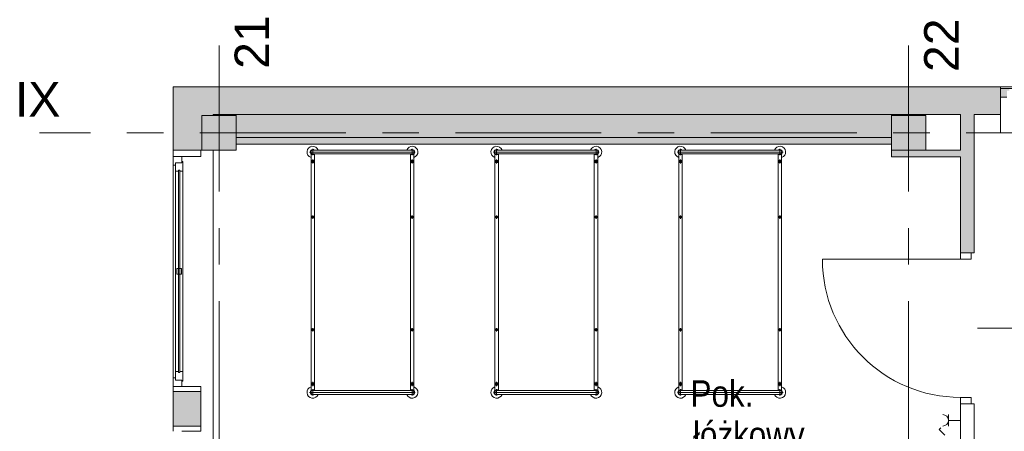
# Model space of a CAD drawing. Header units: centimetres. Extents: x -2424 to 1783, y 5 to 2907.
# Tile 28 of 99: x -1386 to -529, y 2549 to 2907. Entities that reach past the tile are written whole.
import ezdxf

# ---------------------------------------------------------------- set-up
doc = ezdxf.new("R2010")
doc.units = ezdxf.units.CM
doc.linetypes.add('Dash', pattern=[60, 30, -30])
doc.linetypes.add('Oś', pattern=[222.25, 127, -31.75, 31.75, -31.75])
for name, color, linetype, lineweight in [('A-AREA-IDEN', 2, 'Continuous', 13), ('A-DETL', 90, 'Continuous', 9), ('A-DETL-GENF', 92, 'Continuous', 9), ('A-DETL-MEDM', 33, 'Continuous', 13), ('A-DOOR', 31, 'Continuous', 13), ('A-GLAZ', 151, 'Continuous', 13), ('A-WALL', 113, 'Continuous', 13), ('E-ELEC-EQPM', 71, 'Continuous', 9), ('I-FURN', 30, 'Continuous', 9), ('S-COLS', 52, 'Continuous', 13), ('S-GRID', 1, 'Continuous', 13), ('S-GRID-IDEN', 1, 'Continuous', 13)]:
    doc.layers.add(name, color=color, linetype=linetype, lineweight=lineweight)
doc.layers.add('A-WALL-PATT', color=111, linetype='Continuous', lineweight=13, plot=False)
doc.styles.add('Arial_11', font='arial.ttf', dxfattribs={"width": 0.85, "height": 23})
doc.styles.add('Arial_7', font='arial.ttf', dxfattribs={"height": 30})

msp = doc.modelspace()

# ---------------------------------------------------------------- hatches: boundary and pattern name
at = {"layer": 'A-GLAZ', "lineweight": 9}
h = msp.add_hatch(color=251, dxfattribs=at)
h.paths.add_polyline_path([(-338.12, 2839.33), (-332.62, 2839.33), (-332.62, 2846.83), (-340.12, 2846.83), (-340.12, 2844.83), (-338.12, 2844.83)], flags=0)
h.paths.add_polyline_path([(-532.62, 2839.33), (-527.12, 2839.33), (-527.12, 2844.83), (-525.12, 2844.83), (-525.12, 2846.83), (-532.62, 2846.83)], flags=0)
at = {"layer": 'S-COLS', "lineweight": 9}
for points in [[(-1197.62, 2793.33), (-1197.62, 2823.33), (-1227.62, 2823.33), (-1227.62, 2793.33)], [(-597.62, 2793.33), (-597.62, 2823.33), (-627.62, 2823.33), (-627.62, 2793.33)]]:
    msp.add_hatch(color=251, dxfattribs=at).paths.add_polyline_path(points, flags=0)

# ---------------------------------------------------------------- linework, layer by layer
at = {"layer": 'A-DETL', "color": 251, "linetype": 'Dash', "lineweight": 9}
msp.add_open_spline([(-552.77, 2638.57), (-478.91, 2638.57), (-476.08, 2638.57), (-439.12, 2638.57), (-439.12, 2601.62), (-439.12, 2598.79), (-439.12, 2573.54), (-439.12, 1655.82), (-439.12, 1618.87), (-439.12, 1616.04), (-439.12, 1512.36), (-439.12, 1509.53), (-439.12, 1472.57), (-476.08, 1472.57), (-478.91, 1472.57), (-555.62, 1472.57)], degree=3, knots=[0, 0, 0, 0, 1.242892, 2.082132, 2.921372, 3.63261, 13.975949, 24.692511, 35.163852, 36.732804, 37.928533, 39.497485, 40.336725, 41.175965, 42.450024, 42.450024, 42.450024, 42.450024], dxfattribs=at)
at = {"layer": 'A-DETL-GENF', "color": 251, "lineweight": 9}
for p, q in [((-567.62, 2703.83), (-567.62, 2698.33)), ((-558.12, 2703.83), (-567.62, 2703.83)), ((-558.12, 2698.33), (-558.12, 2703.83)), ((-567.62, 2698.33), (-558.12, 2698.33)), ((-558.12, 2578.33), (-567.62, 2578.33)), ((-567.62, 2578.33), (-567.62, 2572.83)), ((-567.62, 2572.83), (-558.12, 2572.83)), ((-558.12, 2572.83), (-558.12, 2578.33))]:
    msp.add_line(p, q, dxfattribs=at)
at = {"layer": 'A-DETL-MEDM', "color": 251, "lineweight": 9}
for p, q in [((-567.62, 2698.33), (-567.62, 2703.83)), ((-567.62, 2703.83), (-558.12, 2703.83)), ((-558.12, 2703.83), (-558.12, 2698.33)), ((-558.12, 2698.33), (-567.62, 2698.33)), ((-558.12, 2578.33), (-567.62, 2578.33)), ((-567.62, 2578.33), (-567.62, 2572.83)), ((-567.62, 2572.83), (-558.12, 2572.83)), ((-558.12, 2572.83), (-558.12, 2578.33))]:
    msp.add_line(p, q, dxfattribs=at)
at = {"layer": 'A-DOOR', "color": 251, "lineweight": 9}
msp.add_line((-567.62, 2698.33), (-687.62, 2698.33), dxfattribs=at)
msp.add_arc((-567.62, 2698.33), 120, 180, 270, dxfattribs=at)
at = {"layer": 'A-GLAZ', "color": 251, "lineweight": 9}
for p, q in [((-525.12, 2846.83), (-532.62, 2846.83)), ((-532.62, 2846.83), (-532.62, 2839.33)), ((-532.62, 2846.83), (-332.62, 2846.83)), ((-532.62, 2839.33), (-527.12, 2839.33)), ((-532.62, 2810.33), (-532.62, 2824.33)), ((-532.62, 2808.33), (-532.62, 2810.33)), ((-532.62, 2808.33), (-332.62, 2808.33)), ((-1252.62, 2787.83), (-1245.12, 2787.83)), ((-1252.62, 2780.33), (-1252.62, 2787.83)), ((-1252.62, 2787.83), (-1252.62, 2587.83)), ((-1245.12, 2787.83), (-1245.12, 2782.33)), ((-1250.62, 2780.33), (-1252.62, 2780.33)), ((-1252.62, 2595.33), (-1252.62, 2780.33)), ((-1250.62, 2782.33), (-1245.12, 2782.33)), ((-1250.62, 2774.83), (-1250.62, 2782.33)), ((-1250.62, 2782.33), (-1250.62, 2780.33)), ((-1245.12, 2782.33), (-1250.62, 2782.33)), ((-1247.87, 2775.83), (-1246.87, 2775.83)), ((-1247.87, 2599.83), (-1247.87, 2775.83)), ((-1247.87, 2775.83), (-1247.87, 2774.83)), ((-1246.87, 2775.83), (-1247.87, 2775.83)), ((-1246.87, 2775.83), (-1246.87, 2599.83)), ((-1246.87, 2774.83), (-1246.87, 2775.83)), ((-1245.12, 2783.33), (-1244.12, 2783.33)), ((-1245.12, 2782.33), (-1245.12, 2783.33)), ((-1244.12, 2783.33), (-1244.12, 2774.83)), ((-1247.87, 2774.83), (-1250.62, 2774.83)), ((-1250.62, 2600.83), (-1250.62, 2774.83)), ((-1244.12, 2774.83), (-1246.87, 2774.83)), ((-1244.12, 2600.83), (-1244.12, 2774.83)), ((-1249.37, 2690.33), (-1245.37, 2690.33)), ((-1249.37, 2685.33), (-1249.37, 2690.33)), ((-1245.37, 2690.33), (-1245.37, 2685.33)), ((-1245.37, 2685.33), (-1249.37, 2685.33)), ((-1250.62, 2600.83), (-1247.87, 2600.83)), ((-1250.62, 2593.33), (-1250.62, 2600.83)), ((-1247.87, 2600.83), (-1247.87, 2599.83)), ((-1246.87, 2599.83), (-1247.87, 2599.83)), ((-1247.87, 2599.83), (-1246.87, 2599.83)), ((-1246.87, 2599.83), (-1246.87, 2600.83)), ((-1246.87, 2600.83), (-1244.12, 2600.83)), ((-1244.12, 2600.83), (-1244.12, 2592.33)), ((-1252.62, 2595.33), (-1250.62, 2595.33)), ((-1252.62, 2587.83), (-1252.62, 2595.33)), ((-1245.12, 2587.83), (-1252.62, 2587.83)), ((-1250.62, 2595.33), (-1250.62, 2593.33)), ((-1245.12, 2593.33), (-1250.62, 2593.33)), ((-1250.62, 2593.33), (-1245.12, 2593.33)), ((-1245.12, 2592.33), (-1245.12, 2593.33)), ((-1245.12, 2593.33), (-1245.12, 2587.83)), ((-1244.12, 2592.33), (-1245.12, 2592.33))]:
    msp.add_line(p, q, dxfattribs=at)
at = {"layer": 'A-WALL', "color": 251, "lineweight": 9}
for p, q in [((-1252.62, 2848.33), (-332.62, 2848.33)), ((-1252.62, 2848.33), (-1252.62, 2793.33)), ((-532.62, 2846.83), (-532.62, 2848.33)), ((-532.62, 2824.33), (-532.62, 2839.33)), ((-1217.62, 2824.33), (-567.62, 2824.33)), ((-1217.62, 2823.33), (-1217.62, 2824.33)), ((-1197.62, 2824.33), (-1197.62, 2823.33)), ((-627.62, 2823.33), (-627.62, 2824.33)), ((-567.62, 2793.33), (-567.62, 2824.33)), ((-555.62, 2703.83), (-555.62, 2824.33)), ((-532.62, 2824.33), (-555.62, 2824.33)), ((-1197.62, 2804.33), (-627.62, 2804.33)), ((-1252.62, 2793.33), (-1228.62, 2793.33)), ((-1252.62, 2793.33), (-1252.62, 2787.83)), ((-1228.62, 2793.33), (-1227.62, 2793.33)), ((-1228.62, 2787.83), (-1228.62, 2793.33)), ((-1217.62, 2793.33), (-1217.62, 2343.33)), ((-1197.62, 2798.33), (-627.62, 2798.33)), ((-627.62, 2793.33), (-627.62, 2787.33)), ((-567.62, 2793.33), (-597.62, 2793.33)), ((-1245.12, 2787.83), (-1228.62, 2787.83)), ((-627.62, 2787.33), (-567.62, 2787.33)), ((-567.62, 2703.83), (-567.62, 2787.33)), ((-558.12, 2703.83), (-555.62, 2703.83)), ((-1252.62, 2587.83), (-1252.62, 2583.33)), ((-1228.62, 2587.83), (-1245.12, 2587.83)), ((-1228.62, 2583.33), (-1228.62, 2587.83)), ((-1252.62, 2583.33), (-1252.62, 2553.33)), ((-1228.62, 2583.33), (-1252.62, 2583.33)), ((-1228.62, 2553.33), (-1228.62, 2583.33)), ((-567.62, 2572.83), (-567.62, 2482.83)), ((-555.62, 2572.83), (-558.12, 2572.83)), ((-555.62, 2482.83), (-555.62, 2572.83)), ((-1252.62, 2553.33), (-1228.62, 2553.33)), ((-1252.62, 2553.33), (-1252.62, 2548.83)), ((-1228.62, 2548.83), (-1228.62, 2553.33)), ((-1245.12, 2548.83), (-1228.62, 2548.83))]:
    msp.add_line(p, q, dxfattribs=at)
at = {"layer": 'A-WALL-PATT', "color": 251, "linetype": 'Continuous', "lineweight": 9, "extrusion": (0, 0, -1)}
for points in [[(1228.62, 2793.33), (1252.62, 2848.33), (1252.62, 2793.33)], [(1252.62, 2848.33), (1228.62, 2793.33), (1227.62, 2823.33)], [(1252.62, 2848.33), (1227.62, 2823.33), (1217.62, 2848.33)], [(1217.62, 2848.33), (1227.62, 2823.33), (1217.62, 2823.33)], [(719.15, 2824.33), (1217.62, 2848.33), (1217.62, 2824.33)], [(1217.62, 2848.33), (719.15, 2824.33), (567.62, 2848.33)], [(567.62, 2848.33), (719.15, 2824.33), (567.62, 2824.33)], [(567.62, 2824.33), (532.62, 2848.33), (567.62, 2848.33)], [(532.62, 2848.33), (567.62, 2824.33), (532.62, 2824.33)], [(1227.62, 2823.33), (1228.62, 2793.33), (1227.62, 2793.33)], [(719.15, 2804.33), (1197.62, 2824.33), (1197.62, 2804.33)], [(1197.62, 2824.33), (719.15, 2804.33), (627.62, 2824.33)], [(627.62, 2824.33), (719.15, 2804.33), (627.62, 2804.33)], [(567.62, 2815.31), (555.62, 2811.56), (567.62, 2824.33)], [(567.62, 2824.33), (555.62, 2811.56), (555.62, 2824.33)], [(555.62, 2811.56), (567.62, 2815.31), (567.62, 2811.56)], [(558.12, 2703.83), (567.62, 2811.56), (567.62, 2703.83)], [(567.62, 2811.56), (558.12, 2703.83), (555.62, 2811.56)], [(555.62, 2811.56), (558.12, 2703.83), (555.62, 2703.83)], [(1197.62, 2798.33), (627.62, 2804.33), (1197.62, 2804.33)], [(627.62, 2804.33), (1197.62, 2798.33), (719.15, 2798.33)], [(627.62, 2804.33), (719.15, 2798.33), (627.62, 2798.33)], [(567.62, 2787.33), (627.62, 2793.33), (627.62, 2787.33)], [(627.62, 2793.33), (567.62, 2787.33), (567.62, 2793.33)], [(1252.62, 2553.33), (1228.62, 2583.33), (1252.62, 2583.33)], [(1228.62, 2583.33), (1252.62, 2553.33), (1228.62, 2553.33)]]:
    msp.add_solid(points, dxfattribs=at)
at = {"layer": 'E-ELEC-EQPM', "color": 251, "lineweight": 9}
for p, q in [((-577.96, 2563.33), (-577.96, 2553.33)), ((-577.96, 2558.33), (-567.62, 2558.33)), ((-586.05, 2550.51), (-584.74, 2551.82)), ((-581.11, 2545.56), (-586.05, 2550.51))]:
    msp.add_line(p, q, dxfattribs=at)
msp.add_arc((-582.96, 2558.33), 5, 270, 90, dxfattribs=at)
at = {"layer": 'I-FURN', "color": 251, "lineweight": 9}
for p, q in [((-1131.12, 2788.9), (-1131.12, 2794.35)), ((-1131.12, 2793.33), (-1044.62, 2793.33)), ((-1044.62, 2788.9), (-1044.62, 2794.35)), ((-971.12, 2788.9), (-971.12, 2794.35)), ((-971.12, 2793.33), (-884.62, 2793.33)), ((-884.62, 2788.9), (-884.62, 2794.35)), ((-811.12, 2788.9), (-811.12, 2794.35)), ((-811.12, 2793.33), (-724.62, 2793.33)), ((-724.62, 2788.9), (-724.62, 2794.35)), ((-1133.85, 2791.63), (-1041.9, 2791.63)), ((-1132.62, 2789.98), (-1132.62, 2584.27)), ((-1131.12, 2789.93), (-1044.62, 2789.93)), ((-1131.12, 2781.73), (-1131.12, 2785.23)), ((-1129.62, 2584.33), (-1129.62, 2789.98)), ((-1046.12, 2584.27), (-1046.12, 2789.93)), ((-1044.62, 2781.73), (-1044.62, 2785.23)), ((-1043.12, 2789.98), (-1043.12, 2584.27)), ((-973.85, 2791.63), (-881.9, 2791.63)), ((-972.62, 2789.98), (-972.62, 2584.27)), ((-971.12, 2789.93), (-884.62, 2789.93)), ((-971.12, 2781.73), (-971.12, 2785.23)), ((-969.62, 2584.33), (-969.62, 2789.98)), ((-886.12, 2584.27), (-886.12, 2789.93)), ((-884.62, 2781.73), (-884.62, 2785.23)), ((-883.12, 2789.98), (-883.12, 2584.27)), ((-813.85, 2791.63), (-721.9, 2791.63)), ((-812.62, 2789.98), (-812.62, 2584.27)), ((-811.12, 2789.93), (-724.62, 2789.93)), ((-811.12, 2781.73), (-811.12, 2785.23)), ((-809.62, 2584.33), (-809.62, 2789.98)), ((-726.12, 2584.27), (-726.12, 2789.93)), ((-724.62, 2781.73), (-724.62, 2785.23)), ((-723.12, 2789.98), (-723.12, 2584.27)), ((-1132.87, 2783.48), (-1129.37, 2783.48)), ((-1042.87, 2783.48), (-1046.37, 2783.48)), ((-972.87, 2783.48), (-969.37, 2783.48)), ((-882.87, 2783.48), (-886.37, 2783.48)), ((-812.87, 2783.48), (-809.37, 2783.48)), ((-722.87, 2783.48), (-726.37, 2783.48)), ((-1132.62, 2735.07), (-1129.62, 2735.07)), ((-1131.12, 2736.57), (-1131.12, 2733.57)), ((-1043.12, 2735.07), (-1046.12, 2735.07)), ((-1044.62, 2736.57), (-1044.62, 2733.57)), ((-972.62, 2735.07), (-969.62, 2735.07)), ((-971.12, 2736.57), (-971.12, 2733.57)), ((-883.12, 2735.07), (-886.12, 2735.07)), ((-884.62, 2736.57), (-884.62, 2733.57)), ((-812.62, 2735.07), (-809.62, 2735.07)), ((-811.12, 2736.57), (-811.12, 2733.57)), ((-723.12, 2735.07), (-726.12, 2735.07)), ((-724.62, 2736.57), (-724.62, 2733.57)), ((-1132.62, 2637.07), (-1129.62, 2637.07)), ((-1131.12, 2638.57), (-1131.12, 2635.57)), ((-1043.12, 2637.07), (-1046.12, 2637.07)), ((-1044.62, 2638.57), (-1044.62, 2635.57)), ((-972.62, 2637.07), (-969.62, 2637.07)), ((-971.12, 2638.57), (-971.12, 2635.57)), ((-883.12, 2637.07), (-886.12, 2637.07)), ((-884.62, 2638.57), (-884.62, 2635.57)), ((-812.62, 2637.07), (-809.62, 2637.07)), ((-811.12, 2638.57), (-811.12, 2635.57)), ((-723.12, 2637.07), (-726.12, 2637.07)), ((-724.62, 2638.57), (-724.62, 2635.57)), ((-1132.87, 2589.95), (-1129.37, 2589.95)), ((-1131.12, 2591.7), (-1131.12, 2588.2)), ((-1042.87, 2589.95), (-1046.37, 2589.95)), ((-1044.62, 2591.7), (-1044.62, 2588.2)), ((-972.87, 2589.95), (-969.37, 2589.95)), ((-971.12, 2591.7), (-971.12, 2588.2)), ((-882.87, 2589.95), (-886.37, 2589.95)), ((-884.62, 2591.7), (-884.62, 2588.2)), ((-812.87, 2589.95), (-809.37, 2589.95)), ((-811.12, 2591.7), (-811.12, 2588.2)), ((-722.87, 2589.95), (-726.37, 2589.95)), ((-724.62, 2591.7), (-724.62, 2588.2)), ((-1041.9, 2582.63), (-1133.85, 2582.63)), ((-1131.12, 2585.35), (-1131.12, 2579.9)), ((-1131.12, 2584.33), (-1044.62, 2584.33)), ((-1131.12, 2580.93), (-1044.62, 2580.93)), ((-1044.62, 2585.35), (-1044.62, 2579.9)), ((-881.9, 2582.63), (-973.85, 2582.63)), ((-971.12, 2585.35), (-971.12, 2579.9)), ((-971.12, 2584.33), (-884.62, 2584.33)), ((-971.12, 2580.93), (-884.62, 2580.93)), ((-884.62, 2585.35), (-884.62, 2579.9)), ((-721.9, 2582.63), (-813.85, 2582.63)), ((-811.12, 2585.35), (-811.12, 2579.9)), ((-811.12, 2584.33), (-724.62, 2584.33)), ((-811.12, 2580.93), (-724.62, 2580.93)), ((-724.62, 2585.35), (-724.62, 2579.9))]:
    msp.add_line(p, q, dxfattribs=at)
for centre, radius in [((-1131.12, 2783.48), 1.25), ((-1044.62, 2783.48), 1.25), ((-971.12, 2783.48), 1.25), ((-884.62, 2783.48), 1.25), ((-811.12, 2783.48), 1.25), ((-724.62, 2783.48), 1.25), ((-1131.12, 2783.48), 0.8), ((-1044.62, 2783.48), 0.8), ((-971.12, 2783.48), 0.8), ((-884.62, 2783.48), 0.8), ((-811.12, 2783.48), 0.8), ((-724.62, 2783.48), 0.8), ((-1131.12, 2735.07), 1), ((-1044.62, 2735.07), 1), ((-971.12, 2735.07), 1), ((-884.62, 2735.07), 1), ((-811.12, 2735.07), 1), ((-724.62, 2735.07), 1), ((-1131.12, 2637.07), 1), ((-1044.62, 2637.07), 1), ((-971.12, 2637.07), 1), ((-884.62, 2637.07), 1), ((-811.12, 2637.07), 1), ((-724.62, 2637.07), 1), ((-1131.12, 2589.95), 1.25), ((-1131.12, 2589.95), 0.8), ((-1044.62, 2589.95), 1.25), ((-1044.62, 2589.95), 0.8), ((-971.12, 2589.95), 1.25), ((-971.12, 2589.95), 0.8), ((-884.62, 2589.95), 1.25), ((-884.62, 2589.95), 0.8), ((-811.12, 2589.95), 1.25), ((-811.12, 2589.95), 0.8), ((-724.62, 2589.95), 1.25), ((-724.62, 2589.95), 0.8)]:
    msp.add_circle(centre, radius, dxfattribs=at)
for centre, radius, start, end in [((-1131.12, 2791.63), 5, 19.87687, 252.5424), ((-1131.12, 2791.63), 2.23, 49.8221, 312.38874), ((-1131.12, 2791.63), 1.93, 62.02067, 297.97933), ((-1131.12, 2791.63), 1.7, 90, 270), ((-1044.62, 2791.63), 5, 287.4576, 160.12313), ((-1044.62, 2791.63), 2.23, 229.8221, 130.1779), ((-1044.62, 2791.63), 1.93, 242.02067, 117.97933), ((-1044.62, 2791.63), 1.7, 270, 90), ((-971.12, 2791.63), 5, 19.87687, 252.5424), ((-971.12, 2791.63), 2.23, 49.8221, 312.38874), ((-971.12, 2791.63), 1.93, 62.02067, 297.97933), ((-971.12, 2791.63), 1.7, 90, 270), ((-884.62, 2791.63), 5, 287.4576, 160.12313), ((-884.62, 2791.63), 2.23, 229.8221, 130.1779), ((-884.62, 2791.63), 1.93, 242.02067, 117.97933), ((-884.62, 2791.63), 1.7, 270, 90), ((-811.12, 2791.63), 5, 19.87687, 252.5424), ((-811.12, 2791.63), 2.23, 49.8221, 312.38874), ((-811.12, 2791.63), 1.93, 62.02067, 297.97933), ((-811.12, 2791.63), 1.7, 90, 270), ((-724.62, 2791.63), 5, 287.4576, 160.12313), ((-724.62, 2791.63), 2.23, 229.8221, 130.1779), ((-724.62, 2791.63), 1.93, 242.02067, 117.97933), ((-724.62, 2791.63), 1.7, 270, 90), ((-1131.12, 2582.63), 5, 107.4576, 340.12313), ((-1044.62, 2582.63), 5, 199.87687, 72.5424), ((-971.12, 2582.63), 5, 107.4576, 340.12313), ((-884.62, 2582.63), 5, 199.87687, 72.5424), ((-811.12, 2582.63), 5, 107.4576, 340.12313), ((-724.62, 2582.63), 5, 199.87687, 72.5424), ((-1131.12, 2582.63), 2.23, 49.8221, 310.1779), ((-1131.12, 2582.63), 1.93, 62.02067, 297.97933), ((-1131.12, 2582.63), 1.7, 90, 270), ((-1044.62, 2582.63), 2.23, 229.8221, 130.1779), ((-1044.62, 2582.63), 1.93, 242.02067, 117.97933), ((-1044.62, 2582.63), 1.7, 270, 90), ((-971.12, 2582.63), 2.23, 49.8221, 310.1779), ((-971.12, 2582.63), 1.93, 62.02067, 297.97933), ((-971.12, 2582.63), 1.7, 90, 270), ((-884.62, 2582.63), 2.23, 229.8221, 130.1779), ((-884.62, 2582.63), 1.93, 242.02067, 117.97933), ((-884.62, 2582.63), 1.7, 270, 90), ((-811.12, 2582.63), 2.23, 49.8221, 310.1779), ((-811.12, 2582.63), 1.93, 62.02067, 297.97933), ((-811.12, 2582.63), 1.7, 90, 270), ((-724.62, 2582.63), 2.23, 229.8221, 130.1779), ((-724.62, 2582.63), 1.93, 242.02067, 117.97933), ((-724.62, 2582.63), 1.7, 270, 90)]:
    msp.add_arc(centre, radius, start, end, dxfattribs=at)
at = {"layer": 'S-COLS', "color": 251, "lineweight": 9}
for p, q in [((-1197.62, 2823.33), (-1227.62, 2823.33)), ((-1227.62, 2823.33), (-1227.62, 2793.33)), ((-1197.62, 2793.33), (-1197.62, 2823.33)), ((-597.62, 2823.33), (-627.62, 2823.33)), ((-627.62, 2823.33), (-627.62, 2793.33)), ((-597.62, 2793.33), (-597.62, 2823.33)), ((-1227.62, 2793.33), (-1197.62, 2793.33)), ((-627.62, 2793.33), (-597.62, 2793.33))]:
    msp.add_line(p, q, dxfattribs=at)
at = {"layer": 'S-GRID', "color": 251, "linetype": 'Oś', "lineweight": 9}
for p, q in [((-1212.62, 2884.27), (-1212.62, 27.13)), ((-612.62, 2884.27), (-612.62, 27.13)), ((1342.46, 2808.33), (-1368.76, 2808.33))]:
    msp.add_line(p, q, dxfattribs=at)

# ---------------------------------------------------------------- texts
at = {"layer": 'A-AREA-IDEN', "color": 251, "lineweight": 9, "style": 'Arial_11', "width": 0.85}
for s, p in [('Pok.', (-802.35, 2570.11)), ('łóżkowy', (-800.28, 2534.22))]:
    msp.add_text(s, height=23, dxfattribs=at).set_placement(p)
at = {"layer": 'S-GRID-IDEN', "color": 251, "lineweight": 9, "style": 'Arial_7'}
for s, p in [('21', (-1169.12, 2863.88)), ('22', (-569.12, 2861.15))]:
    msp.add_text(s, height=30, rotation=90, dxfattribs=at).set_placement(p)
msp.add_text('IX', height=30, dxfattribs=at).set_placement((-1390.24, 2822.39))

doc.saveas('drawing.dxf')
